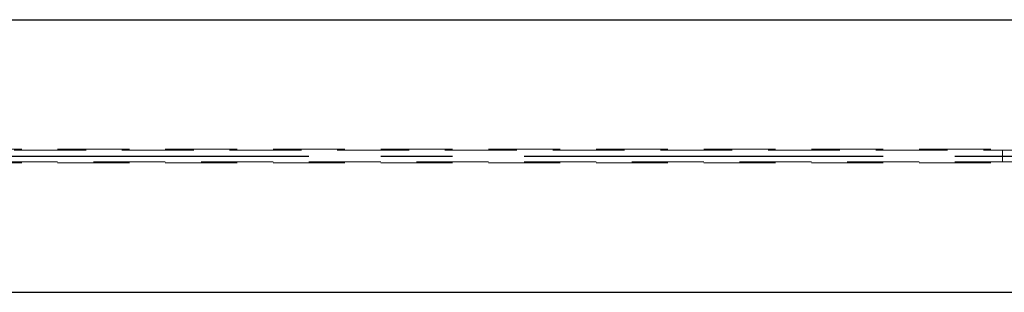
# Model space of a CAD drawing. Header units: millimetres. Extents: x 3528 to 4122, y 12541 to 12988.
# Tile 40 of 47: x 3882 to 3917, y 12844 to 12853. Entities that reach past the tile are written whole.
import ezdxf

# ---------------------------------------------------------------- set-up
doc = ezdxf.new("R2010")
doc.units = ezdxf.units.MM
doc.header["$LTSCALE"] = 10
doc.linetypes.add('HIDDEN', pattern=[0.375, 0.25, -0.125])
doc.linetypes.add('MITTE', pattern=[2, 1.25, -0.25, 0.25, -0.25])
doc.layers.add('PS_Hidden', color=2, linetype='HIDDEN', lineweight=9)
doc.layers.add('PS_SOLID', color=7, linetype='Continuous', lineweight=30)
doc.layers.add('PS_MID', color=5, linetype='MITTE')
doc.layers.add('PS_SHAPE', color=3, linetype='Continuous')

# ---------------------------------------------------------------- blocks, each defined once
blk = doc.blocks.new('*X245')
at = {"layer": 'PS_Hidden', "color": 2, "linetype": 'HIDDEN'}
for p, q in [((3699.831, 12848.553), (3950.391, 12848.553)), ((3929.571, 12848.518), (3828.581, 12848.518)), ((3916.482, 12848.518), (3916.482, 12848.118)), ((3699.831, 12848.083), (3950.391, 12848.083)), ((3828.581, 12848.118), (3929.571, 12848.118))]:
    blk.add_line(p, q, dxfattribs=at)
at = {"layer": 'PS_MID', "color": 5, "linetype": 'MITTE'}
blk.add_line((3699.831, 12848.318), (3953.547, 12848.318), dxfattribs=at)
at = {"layer": 'PS_SOLID', "color": 7, "linetype": 'Continuous'}
for p, q in [((3699.831, 12853.068), (3951.047, 12853.068)), ((3699.831, 12843.568), (3951.047, 12843.568))]:
    blk.add_line(p, q, dxfattribs=at)

msp = doc.modelspace()

# ---------------------------------------------------------------- block references
at = {"layer": 'PS_SHAPE'}
msp.add_blockref('*X245', (0, 0), dxfattribs=at)

doc.saveas('drawing.dxf')
